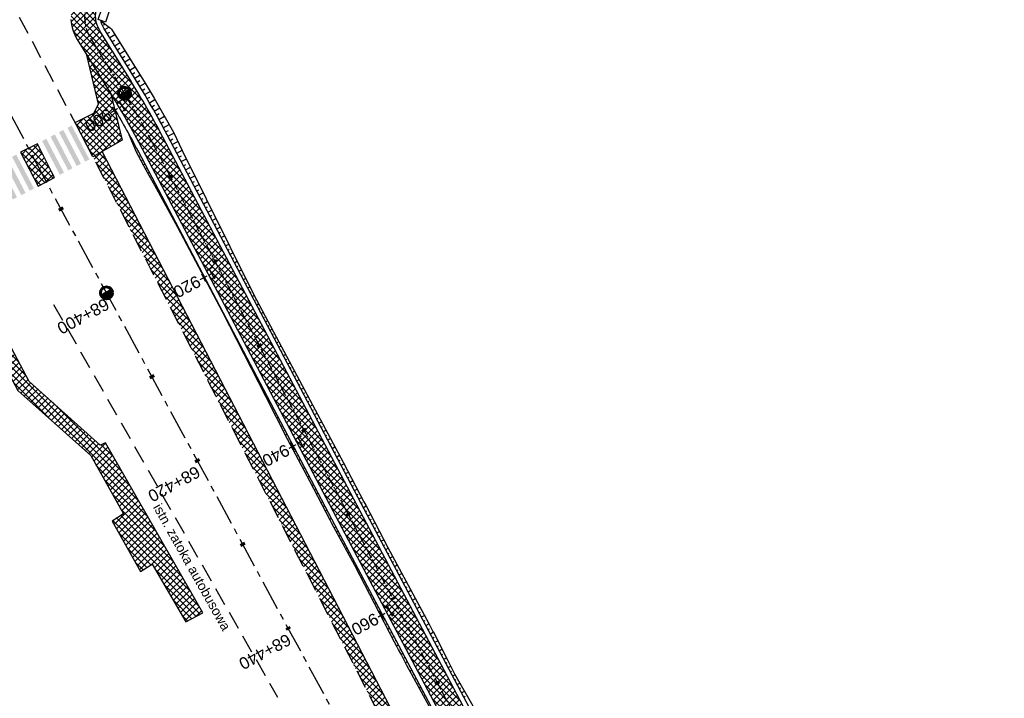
# Model space of a CAD drawing. Header units: metres. Extents: x 7529682 to 7533704, y 5721210 to 5727842.
# Tile 37 of 64: x 7530592 to 7530695, y 5726057 to 5726128. Entities that reach past the tile are written whole.
import ezdxf

# ---------------------------------------------------------------- set-up
doc = ezdxf.new("R2010")
doc.units = ezdxf.units.M
doc.linetypes.add('CENTER', pattern=[50.8, 31.75, -6.35, 6.35, -6.35])
doc.linetypes.add('HIDDEN', pattern=[9.525, 6.35, -3.175])
for name, color, linetype in [('C-DROGI-SYTUACJA-ETYKIETY', 7, 'Continuous'), ('D-hatch-chodniki', 221, 'Continuous'), ('D-hatch-pobocza', 131, 'Continuous'), ('D-pobocza', 7, 'Continuous'), ('D-skarpa', 7, 'Continuous'), ('D-skarpa-kreskowanie', 7, 'Continuous')]:
    doc.layers.add(name, color=color, linetype=linetype)
doc.layers.add('D-hatch-ciag-pieszo-rowerowy', color=7, linetype='Continuous', lineweight=13, true_color=0xff9f80)
for name, color, linetype, lineweight in [('D-krawędzie', 7, 'Continuous', 30), ('D-obrzeża', 7, 'Continuous', 30), ('D-opisy', 7, 'Continuous', 30), ('D-oś', 10, 'CENTER', 30)]:
    doc.layers.add(name, color=color, linetype=linetype, lineweight=lineweight)
doc.layers.add('D-malowanie-istn', color=7, linetype='Continuous', true_color=0x1a6600)
doc.layers.add('poprzeczki', color=7, linetype='Continuous', true_color=0x0000c7)
doc.styles.get("Standard").update_dxf_attribs({"font": 'arial.ttf'})
pattern_1 = [(45, (0, 0), (-0.33675960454, 0.33675960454), []), (135, (0, 0), (-0.33675960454, -0.33675960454), [])]

# ---------------------------------------------------------------- blocks, each defined once
blk = doc.blocks.new('kilometraz')
at = {"linetype": 'ByBlock', "lineweight": -2}
blk.add_hatch(color=0, dxfattribs=at).paths.add_polyline_path([(0, -0.28125, 0.41421356), (0.28125, 0, 0.41421356), (0, 0.28125)])
at = {"color": 0, "linetype": 'ByBlock', "lineweight": -2}
blk.add_line((0, 0.28125), (0, -0.28125), dxfattribs=at)
blk.add_circle((0, 0), 0.28125, dxfattribs=at)
blk = doc.blocks.new('AeccTickLine')
at = {"color": 0, "linetype": 'ByBlock', "lineweight": -2}
blk.add_line((0, 1), (0, -1), dxfattribs=at)

msp = doc.modelspace()

# ---------------------------------------------------------------- hatches: boundary and pattern name
at = {"layer": 'D-hatch-chodniki', "true_color": 0x6e6e6e}
h = msp.add_hatch(dxfattribs=at)
h.set_pattern_fill('ANSI37', color=8, scale=0.15, style=0)
h.set_pattern_definition(pattern_1)
h.paths.add_polyline_path([(7530601.27, 5726114.39), (7530599.74, 5726113.52), (7530597.87, 5726117.1), (7530599.82, 5726118.09), (7530600.32, 5726119.04), (7530599.09, 5726124.19), (7530601.61, 5726120.13), (7530602.79, 5726115.26)])
h = msp.add_hatch(dxfattribs=at)
h.set_pattern_fill('ANSI37', color=8, scale=0.15, style=0)
h.set_pattern_definition(pattern_1)
h.paths.add_polyline_path([(7530595.4, 5726111.95), (7530593.91, 5726114.89), (7530592.15, 5726114), (7530593.98, 5726110.44), (7530595.71, 5726111.35)])
h = msp.add_hatch(dxfattribs=at)
h.set_pattern_fill('ANSI37', color=8, scale=0.15, style=0)
h.set_pattern_definition(pattern_1)
h.paths.add_polyline_path([(7530586.92, 5726111.2), (7530582.36, 5726108.78), (7530581.91, 5726107.56), (7530591.86, 5726089.01), (7530599.5, 5726082.18), (7530602.93, 5726076.07), (7530601.75, 5726075.32), (7530604.72, 5726070.03), (7530605.94, 5726070.81), (7530609.47, 5726064.74), (7530611.24, 5726065.69), (7530601.04, 5726083.53), (7530600.51, 5726083.28), (7530593.06, 5726089.95), (7530585.02, 5726105.05), (7530585.23, 5726105.81), (7530589.97, 5726108.36), (7530588.14, 5726111.85)])
at = {"layer": 'D-hatch-ciag-pieszo-rowerowy'}
h = msp.add_hatch(dxfattribs=at)
h.set_pattern_fill('ANSI37', color=256, scale=0.15, style=0)
h.set_pattern_definition(pattern_1)
h.paths.add_polyline_path([(7530602.62, 5726136.56), (7530601.53, 5726138.66, 0.072986), (7530597.85, 5726133.73), (7530597.55, 5726129.6), (7530600.52, 5726130.3)])
h.paths.add_polyline_path([(7530600.17, 5726129.27), (7530600.52, 5726130.3), (7530597.55, 5726129.6), (7530597.42, 5726127.91, 0.036274), (7530597.51, 5726127.27), (7530600.08, 5726127.68, -0.134461)])
h = msp.add_hatch(dxfattribs=at)
h.set_pattern_fill('ANSI37', color=256, scale=0.15, style=0)
h.set_pattern_definition(pattern_1)
edge = h.paths.add_edge_path()
edge.add_line((7530647.02, 5726033.88), (7530649.25, 5726035))
edge.add_line((7530649.25, 5726035), (7530642.16, 5726049.1))
edge.add_line((7530642.16, 5726049.1), (7530627.43, 5726076.94))
edge.add_line((7530627.43, 5726076.94), (7530607.07, 5726115.58))
edge.add_arc((7530518.59, 5726068.98), 100, 27.7754, 31.7149)
edge.add_line((7530603.66, 5726121.55), (7530600.46, 5726126.73))
edge.add_arc((7530603.01, 5726128.31), 3, 192.0244, 211.7149, ccw=False)
edge.add_line((7530600.08, 5726127.68), (7530597.51, 5726127.27))
edge.add_arc((7530601.92, 5726128.18), 4.5, 191.7521, 211.7149)
edge.add_line((7530598.09, 5726125.82), (7530601.49, 5726120.31))
edge.add_arc((7530516.42, 5726067.74), 100, 27.7754, 31.7149, ccw=False)
edge.add_line((7530604.9, 5726114.34), (7530625.21, 5726075.79))
edge.add_line((7530625.21, 5726075.79), (7530639.93, 5726047.96))
edge.add_line((7530639.93, 5726047.96), (7530647.02, 5726033.88))
at = {"layer": 'D-hatch-pobocza'}
h = msp.add_hatch(dxfattribs=at)
h.set_pattern_fill('ANSI37', color=256, scale=0.15, style=0)
h.set_pattern_definition(pattern_1)
h.paths.add_polyline_path([(7530720.98, 5725884.44), (7530708.37, 5725908.34), (7530695.8, 5725932.28), (7530687.36, 5725949.02), (7530675.51, 5725970.87), (7530663.29, 5725994.02), (7530649.63, 5726020.19), (7530635.9, 5726046.17), (7530600.69, 5726114.06), (7530599.74, 5726113.51), (7530641.56, 5726032.01), (7530660.96, 5725995.07), (7530689.13, 5725941.54), (7530707.34, 5725907.03), (7530725.26, 5725873.09), (7530743.97, 5725837.65), (7530770.53, 5725787.12), (7530787.86, 5725754.27), (7530809.81, 5725712.7), (7530812.03, 5725712.54), (7530798.84, 5725737.15), (7530787.35, 5725758.8), (7530776.05, 5725780.2), (7530760.43, 5725809.79), (7530749.22, 5725830.63), (7530733.52, 5725861.06)])
at = {"layer": 'D-malowanie-istn'}
h = msp.add_hatch(color=256, dxfattribs=at)
h.paths.add_polyline_path([(7530597.51, 5726116.79), (7530597.07, 5726116.56), (7530598.92, 5726113.01), (7530599.36, 5726113.24)])
h.paths.add_polyline_path([(7530596.63, 5726116.33), (7530596.4, 5726116.21, 0.016682), (7530598.12, 5726112.6), (7530598.48, 5726112.78)])
h.paths.add_polyline_path([(7530596.4, 5726116.21), (7530596.18, 5726116.1), (7530598.03, 5726112.55), (7530598.12, 5726112.6, -0.016682)])
h.paths.add_polyline_path([(7530595.74, 5726115.87), (7530595.3, 5726115.63), (7530597.15, 5726112.09), (7530597.59, 5726112.32)])
h.paths.add_polyline_path([(7530594.85, 5726115.4), (7530594.41, 5726115.17), (7530596.26, 5726111.63), (7530596.7, 5726111.86)])
h = msp.add_hatch(color=256, dxfattribs=at)
h.paths.add_polyline_path([(7530591.7, 5726113.74), (7530591.26, 5726113.51), (7530593.11, 5726109.96), (7530593.55, 5726110.2)])
h.paths.add_polyline_path([(7530590.82, 5726113.28), (7530590.59, 5726113.16, 0.016682), (7530592.31, 5726109.55), (7530592.67, 5726109.73)])
h.paths.add_polyline_path([(7530590.59, 5726113.16), (7530590.37, 5726113.05), (7530592.22, 5726109.5), (7530592.31, 5726109.55, -0.016682)])
h.paths.add_polyline_path([(7530589.93, 5726112.82), (7530589.49, 5726112.59), (7530591.34, 5726109.04), (7530591.78, 5726109.27)])
h.paths.add_polyline_path([(7530589.04, 5726112.36), (7530588.6, 5726112.12), (7530590.45, 5726108.58), (7530590.89, 5726108.81)])

# ---------------------------------------------------------------- linework, layer by layer
at = {"layer": 'D-krawędzie', "linetype": 'HIDDEN', "ltscale": 0.3, "flags": 128}
for points in [[(7530572.01, 5726166.06), (7530599.74, 5726113.52), (7530641.56, 5726032.01), (7530660.96, 5725995.07), (7530689.13, 5725941.54), (7530707.34, 5725907.03), (7530725.26, 5725873.09), (7530743.97, 5725837.65), (7530770.53, 5725787.12), (7530787.86, 5725754.27), (7530809.9, 5725712.54), (7530824.74, 5725684.39), (7530840.86, 5725653.69), (7530860.68, 5725616.15), (7530865.28, 5725607.39), (7530878.05, 5725583.08), (7530918.17, 5725507.18), (7530950.16, 5725446.31), (7530993.42, 5725364.26), (7531022.77, 5725308.72), (7531053.81, 5725249.87), (7531081.17, 5725197.87), (7531103.9, 5725154.54), (7531128.12, 5725108.45), (7531149.3, 5725068.25), (7531167.38, 5725033.77), (7531197.16, 5724976.99), (7531228.15, 5724918.03), (7531253.15, 5724870.49), (7531286.8, 5724806.65), (7531306.74, 5724768.66), (7531335.09, 5724714.65), (7531357.32, 5724672.44), (7531373.64, 5724641.45), (7531392.16, 5724606), (7531418.48, 5724555.85), (7531439.73, 5724515.58), (7531476.36, 5724446.19), (7531491.8, 5724416.76), (7531531.9, 5724339.93), (7531557.23, 5724291.66), (7531569.85, 5724267.58), (7531591.38, 5724226.55), (7531610, 5724191.1), (7531616.88, 5724178), (7531629.98, 5724153.03), (7531641.01, 5724132.02), (7531664.91, 5724087.62), (7531677.64, 5724064.79), (7531683.11, 5724054.99), (7531686.75, 5724048.18), (7531695.45, 5724031.7), (7531703.75, 5724015.92), (7531709.21, 5724005.51), (7531719.39, 5723986.15), (7531726.3, 5723973), (7531732.74, 5723960.74), (7531735.13, 5723956.19)], [(7530595.61, 5726098.03), (7530619.07, 5726056.86)]]:
    msp.add_lwpolyline(points, dxfattribs=at)
at = {"layer": 'D-krawędzie'}
msp.add_lwpolyline([(7530600.29, 5726127.93), (7530602.59, 5726134.66), (7530603.33, 5726134.38), (7530601.05, 5726127.65), (7530600.29, 5726127.93), (7530600.29, 5726127.93)], dxfattribs=at)
at = {"layer": 'D-krawędzie', "color": 7, "linetype": 'ByBlock'}
for points in [[(7530601.27, 5726114.39), (7530599.74, 5726113.52), (7530597.87, 5726117.1), (7530599.82, 5726118.09), (7530600.32, 5726119.04), (7530599.09, 5726124.19), (7530601.61, 5726120.13), (7530602.79, 5726115.26), (7530601.27, 5726114.39)], [(7530595.4, 5726111.95), (7530593.91, 5726114.89), (7530592.15, 5726114), (7530593.98, 5726110.44), (7530595.71, 5726111.35), (7530595.4, 5726111.95)], [(7530586.92, 5726111.2), (7530582.36, 5726108.78), (7530581.91, 5726107.56), (7530591.86, 5726089.01), (7530599.5, 5726082.18), (7530602.93, 5726076.07), (7530601.75, 5726075.32), (7530604.72, 5726070.03), (7530605.94, 5726070.81), (7530609.47, 5726064.74), (7530611.24, 5726065.69), (7530601.04, 5726083.53), (7530600.51, 5726083.28), (7530593.06, 5726089.95), (7530585.02, 5726105.05), (7530585.23, 5726105.81), (7530589.97, 5726108.36), (7530588.14, 5726111.85), (7530586.92, 5726111.2)]]:
    msp.add_lwpolyline(points, dxfattribs=at)
at = {"layer": 'D-obrzeża'}
for points in [[(7530816.72, 5725716.02), (7530808.34, 5725732.53, 0.004099), (7530806.08, 5725736.9), (7530794.94, 5725758), (7530777.71, 5725790.9), (7530751.05, 5725841.38), (7530732.33, 5725876.83), (7530714.41, 5725910.76), (7530696.21, 5725945.27), (7530668.05, 5725998.78), (7530664.91, 5726005.01, 0.00515), (7530662.07, 5726010.5), (7530653.61, 5726026.49, -0.00515), (7530650.77, 5726031.98), (7530642.16, 5726049.1), (7530627.43, 5726076.94), (7530607.07, 5726115.58, 0.017191), (7530603.66, 5726121.55), (7530600.46, 5726126.73, -0.223174), (7530600.17, 5726129.27), (7530602.62, 5726136.56), (7530601.53, 5726138.66)], [(7530597.42, 5726127.91, 0.123992), (7530598.09, 5726125.82), (7530601.49, 5726120.31, -0.017191), (7530604.9, 5726114.34), (7530625.21, 5726075.79), (7530639.93, 5726047.96), (7530648.54, 5726030.86, 0.00515), (7530651.37, 5726025.37), (7530659.84, 5726009.38, -0.00515), (7530662.68, 5726003.89), (7530665.83, 5725997.63), (7530693.99, 5725944.1), (7530712.2, 5725909.6), (7530730.12, 5725875.66), (7530748.84, 5725840.22), (7530775.5, 5725789.74), (7530792.73, 5725756.83), (7530803.87, 5725735.73, -0.004099), (7530806.13, 5725731.36), (7530819.01, 5725705.98)]]:
    msp.add_lwpolyline(points, format="xyb", dxfattribs=at)
at = {"layer": 'D-oś', "ltscale": 0.1}
msp.add_lwpolyline([(7530915.08, 5725505.55), (7530874.95, 5725581.45), (7530862.19, 5725605.76), (7530857.58, 5725614.52), (7530837.76, 5725652.06), (7530821.64, 5725682.76), (7530806.8, 5725710.91), (7530784.77, 5725752.63), (7530767.43, 5725785.49), (7530740.87, 5725836.02), (7530722.16, 5725871.46), (7530704.24, 5725905.4), (7530686.03, 5725939.91), (7530657.86, 5725993.44), (7530638.45, 5726030.39), (7530594.85, 5726110.89), (7530594.85, 5726110.89), (7530594.85, 5726110.89), (7530540.21, 5726214.45)], dxfattribs=at)
at = {"layer": 'D-oś', "ltscale": 0.03}
msp.add_lwpolyline([(7530599.1, 5726130, 0.223174), (7530599.58, 5726125.77), (7530602.58, 5726120.93, -0.017191), (7530605.99, 5726114.96), (7530626.32, 5726076.36), (7530641.04, 5726048.53), (7530649.66, 5726031.42, 0.00515), (7530652.49, 5726025.93), (7530660.96, 5726009.94, -0.00515), (7530663.79, 5726004.45), (7530663.79, 5726004.45), (7530666.94, 5725998.21), (7530695.1, 5725944.69), (7530713.31, 5725910.18), (7530731.23, 5725876.24), (7530749.94, 5725840.8)], format="xyb", dxfattribs=at)
at = {"layer": 'D-pobocza'}
for points in [[(7530817.07, 5725716.43), (7530808.79, 5725732.76, 0.004099), (7530806.53, 5725737.13), (7530795.38, 5725758.23), (7530778.16, 5725791.14), (7530751.49, 5725841.62), (7530732.77, 5725877.06), (7530714.85, 5725911), (7530696.65, 5725945.5), (7530668.49, 5725999.02), (7530665.36, 5726005.24, 0.00515), (7530662.52, 5726010.73), (7530654.05, 5726026.72, -0.00515), (7530651.22, 5726032.21), (7530642.6, 5726049.33), (7530627.87, 5726077.17), (7530607.52, 5726115.82, 0.017191), (7530604.09, 5726121.81), (7530600.89, 5726126.99, -0.095206), (7530600.55, 5726127.88)], [(7530602.01, 5726118.49, -0.012618), (7530604.46, 5726114.11), (7530624.76, 5726075.56), (7530639.48, 5726047.74), (7530648.09, 5726030.63, 0.00515), (7530650.93, 5726025.14), (7530659.4, 5726009.16, -0.00515), (7530662.23, 5726003.66), (7530665.39, 5725997.4), (7530693.55, 5725943.87), (7530711.76, 5725909.36), (7530729.68, 5725875.43), (7530748.39, 5725839.98), (7530775.06, 5725789.51), (7530792.29, 5725756.6), (7530803.43, 5725735.5, -0.004099), (7530805.69, 5725731.13), (7530814.62, 5725713.53)]]:
    msp.add_lwpolyline(points, format="xyb", dxfattribs=at)
msp.add_lwpolyline([(7530798.84, 5725737.15), (7530787.35, 5725758.8), (7530776.05, 5725780.2), (7530760.43, 5725809.79), (7530749.22, 5725830.63), (7530733.52, 5725861.06), (7530720.98, 5725884.44), (7530708.37, 5725908.34), (7530695.8, 5725932.28), (7530687.36, 5725949.02), (7530675.51, 5725970.87), (7530663.29, 5725994.02), (7530649.63, 5726020.19), (7530635.9, 5726046.17), (7530600.69, 5726114.06), (7530599.74, 5726113.51)], dxfattribs=at)
at = {"layer": 'D-skarpa', "linetype": 'Continuous'}
msp.add_lwpolyline([(7530600.59, 5726127.82), (7530600.57, 5726127.76), (7530601.59, 5726127.02), (7530601.67, 5726126.91), (7530604.62, 5726122.19), (7530605.1, 5726121.42), (7530606.15, 5726119.66), (7530607.18, 5726117.89), (7530608.17, 5726116.11), (7530609.1, 5726114.16), (7530616.59, 5726099.05), (7530618.95, 5726094.64), (7530626.01, 5726081.41), (7530628.15, 5726077.33), (7530628.33, 5726076.99), (7530630.65, 5726072.56), (7530633.02, 5726068.15), (7530634.94, 5726064.58), (7530635.38, 5726063.75), (7530635.39, 5726063.74), (7530636.91, 5726060.76), (7530637.64, 5726059.29), (7530640.13, 5726054.95)], dxfattribs=at)
msp.add_lwpolyline([(7530603.49, 5726115.85), (7530603.49, 5726115.85), (7530603.49, 5726115.85), (7530603.49, 5726115.85), (7530603.49, 5726115.85), (7530603.49, 5726115.85), (7530603.49, 5726115.85), (7530603.49, 5726115.85), (7530604.25, 5726114.05), (7530605.29, 5726112.16), (7530606.19, 5726110.53), (7530608.59, 5726106.14), (7530613.28, 5726097.31), (7530615.57, 5726092.86), (7530617.83, 5726088.41), (7530620.1, 5726083.95), (7530622.45, 5726079.54), (7530624.56, 5726075.44), (7530624.74, 5726075.09), (7530627.15, 5726070.7), (7530631.32, 5726062.67, 0.005787), (7530633.35, 5726058.87), (7530638.95, 5726048.67)], format="xyb", dxfattribs=at)
at = {"layer": 'D-skarpa-kreskowanie', "linetype": 'Continuous'}
for p, q in [((7530600.79, 5726127.34, 107.72), (7530600.96, 5726127.4, 107.59)), ((7530600.99, 5726126.88, 107.72), (7530601.47, 5726127.14, 107.35)), ((7530601.23, 5726126.44, 107.72), (7530601.49, 5726126.6, 107.51)), ((7530601.49, 5726126.01, 107.72), (7530602.02, 5726126.34, 107.3)), ((7530601.75, 5726125.59, 107.72), (7530602.02, 5726125.75, 107.51)), ((7530602.02, 5726125.16, 107.72), (7530602.55, 5726125.5, 107.3)), ((7530602.28, 5726124.74, 107.73), (7530602.55, 5726124.91, 107.51)), ((7530602.54, 5726124.31, 107.73), (7530603.08, 5726124.65, 107.3)), ((7530602.81, 5726123.89, 107.73), (7530603.08, 5726124.06, 107.52)), ((7530603.07, 5726123.46, 107.73), (7530603.61, 5726123.8, 107.3)), ((7530603.33, 5726123.04, 107.73), (7530603.61, 5726123.21, 107.52)), ((7530603.59, 5726122.61, 107.73), (7530604.15, 5726122.95, 107.3)), ((7530603.86, 5726122.19, 107.74), (7530604.13, 5726122.36, 107.52)), ((7530604.12, 5726121.76, 107.74), (7530604.68, 5726122.1, 107.3)), ((7530604.38, 5726121.33, 107.74), (7530604.66, 5726121.51, 107.52)), ((7530604.64, 5726120.91, 107.74), (7530605.2, 5726121.25, 107.3)), ((7530604.89, 5726120.48, 107.74), (7530605.18, 5726120.65, 107.52)), ((7530605.15, 5726120.05, 107.74), (7530605.72, 5726120.38, 107.3)), ((7530605.4, 5726119.62, 107.74), (7530605.69, 5726119.78, 107.52)), ((7530605.66, 5726119.18, 107.75), (7530606.23, 5726119.52, 107.3)), ((7530605.9, 5726118.75, 107.75), (7530606.19, 5726118.92, 107.52)), ((7530606.15, 5726118.31, 107.75), (7530606.74, 5726118.65, 107.3)), ((7530606.39, 5726117.88, 107.75), (7530606.69, 5726118.05, 107.52)), ((7530606.64, 5726117.44, 107.75), (7530607.24, 5726117.78, 107.29)), ((7530606.87, 5726117, 107.75), (7530607.18, 5726117.17, 107.52)), ((7530607.11, 5726116.56, 107.76), (7530607.73, 5726116.89, 107.29)), ((7530603.77, 5726115.39, 107.62), (7530603.7, 5726115.35, 107.57)), ((7530607.35, 5726116.12, 107.76), (7530607.66, 5726116.29, 107.52)), ((7530607.59, 5726115.68, 107.76), (7530608.21, 5726116.01, 107.29)), ((7530607.82, 5726115.24, 107.76), (7530608.12, 5726115.4, 107.53)), ((7530604, 5726114.95, 107.63), (7530603.95, 5726114.92, 107.58)), ((7530604.24, 5726114.51, 107.63), (7530604.09, 5726114.43, 107.51)), ((7530608.05, 5726114.8, 107.76), (7530608.65, 5726115.11, 107.31)), ((7530608.28, 5726114.35, 107.76), (7530608.57, 5726114.51, 107.55)), ((7530604.48, 5726114.07, 107.63), (7530604.39, 5726114.02, 107.56)), ((7530604.71, 5726113.63, 107.63), (7530604.54, 5726113.54, 107.5)), ((7530608.52, 5726113.91, 107.77), (7530609.08, 5726114.21, 107.34)), ((7530608.75, 5726113.47, 107.77), (7530609.03, 5726113.61, 107.56)), ((7530608.98, 5726113.03, 107.77), (7530609.53, 5726113.31, 107.36)), ((7530604.94, 5726113.19, 107.63), (7530604.86, 5726113.14, 107.57)), ((7530605.18, 5726112.74, 107.63), (7530605.02, 5726112.66, 107.51)), ((7530605.41, 5726112.3, 107.64), (7530605.33, 5726112.26, 107.58)), ((7530609.22, 5726112.58, 107.77), (7530609.48, 5726112.72, 107.57)), ((7530609.45, 5726112.14, 107.77), (7530609.97, 5726112.42, 107.38)), ((7530605.64, 5726111.86, 107.64), (7530605.5, 5726111.78, 107.53)), ((7530605.88, 5726111.42, 107.64), (7530605.81, 5726111.38, 107.59)), ((7530609.68, 5726111.7, 107.77), (7530609.94, 5726111.83, 107.58)), ((7530609.92, 5726111.26, 107.77), (7530610.41, 5726111.52, 107.4)), ((7530606.11, 5726110.97, 107.64), (7530605.98, 5726110.91, 107.55)), ((7530606.34, 5726110.53, 107.64), (7530606.28, 5726110.5, 107.6)), ((7530610.15, 5726110.81, 107.78), (7530610.39, 5726110.94, 107.59)), ((7530610.38, 5726110.37, 107.78), (7530610.86, 5726110.62, 107.42)), ((7530606.58, 5726110.09, 107.64), (7530606.47, 5726110.03, 107.56)), ((7530606.81, 5726109.65, 107.64), (7530606.76, 5726109.62, 107.61)), ((7530607.04, 5726109.2, 107.65), (7530606.95, 5726109.15, 107.57)), ((7530610.61, 5726109.93, 107.78), (7530610.85, 5726110.05, 107.6)), ((7530610.85, 5726109.49, 107.78), (7530611.3, 5726109.73, 107.44)), ((7530607.27, 5726108.76, 107.65), (7530607.23, 5726108.74, 107.61)), ((7530607.51, 5726108.32, 107.65), (7530607.43, 5726108.28, 107.59)), ((7530611.08, 5726109.05, 107.78), (7530611.3, 5726109.16, 107.62)), ((7530611.31, 5726108.6, 107.78), (7530611.75, 5726108.83, 107.46)), ((7530611.55, 5726108.16, 107.79), (7530611.76, 5726108.27, 107.63)), ((7530607.74, 5726107.88, 107.65), (7530607.7, 5726107.86, 107.62)), ((7530607.97, 5726107.43, 107.65), (7530607.91, 5726107.4, 107.6)), ((7530611.78, 5726107.72, 107.79), (7530612.19, 5726107.93, 107.48)), ((7530612.01, 5726107.28, 107.79), (7530612.21, 5726107.38, 107.64)), ((7530608.21, 5726106.99, 107.65), (7530608.18, 5726106.98, 107.63)), ((7530608.44, 5726106.55, 107.66), (7530608.39, 5726106.52, 107.62)), ((7530608.67, 5726106.11, 107.66), (7530608.65, 5726106.09, 107.64)), ((7530612.25, 5726106.83, 107.79), (7530612.63, 5726107.04, 107.5)), ((7530612.48, 5726106.39, 107.79), (7530612.67, 5726106.49, 107.65)), ((7530612.71, 5726105.95, 107.79), (7530613.08, 5726106.14, 107.52)), ((7530608.91, 5726105.66, 107.66), (7530608.86, 5726105.64, 107.62)), ((7530609.14, 5726105.22, 107.66), (7530609.12, 5726105.21, 107.64)), ((7530612.94, 5726105.51, 107.8), (7530613.12, 5726105.6, 107.66)), ((7530613.18, 5726105.06, 107.8), (7530613.52, 5726105.24, 107.54)), ((7530609.37, 5726104.78, 107.66), (7530609.33, 5726104.76, 107.63)), ((7530609.6, 5726104.34, 107.66), (7530609.58, 5726104.33, 107.65)), ((7530613.41, 5726104.62, 107.8), (7530613.58, 5726104.71, 107.67)), ((7530613.64, 5726104.18, 107.8), (7530613.97, 5726104.35, 107.56)), ((7530609.84, 5726103.9, 107.67), (7530609.8, 5726103.87, 107.63)), ((7530610.07, 5726103.45, 107.67), (7530610.05, 5726103.44, 107.65)), ((7530610.3, 5726103.01, 107.67), (7530610.26, 5726102.99, 107.64)), ((7530613.88, 5726103.74, 107.8), (7530614.03, 5726103.82, 107.68)), ((7530614.11, 5726103.29, 107.8), (7530614.41, 5726103.45, 107.58)), ((7530610.54, 5726102.57, 107.67), (7530610.52, 5726102.56, 107.66)), ((7530610.77, 5726102.13, 107.67), (7530610.73, 5726102.11, 107.64)), ((7530614.34, 5726102.85, 107.81), (7530614.49, 5726102.93, 107.7)), ((7530614.58, 5726102.41, 107.81), (7530614.85, 5726102.56, 107.6)), ((7530614.81, 5726101.97, 107.81), (7530614.94, 5726102.04, 107.71)), ((7530611, 5726101.68, 107.67), (7530610.99, 5726101.67, 107.66)), ((7530611.24, 5726101.24, 107.68), (7530611.2, 5726101.22, 107.65)), ((7530615.04, 5726101.52, 107.81), (7530615.3, 5726101.66, 107.62)), ((7530615.27, 5726101.08, 107.81), (7530615.4, 5726101.15, 107.72)), ((7530611.47, 5726100.8, 107.68), (7530611.45, 5726100.79, 107.66)), ((7530611.7, 5726100.36, 107.68), (7530611.67, 5726100.34, 107.66)), ((7530611.93, 5726099.91, 107.68), (7530611.92, 5726099.91, 107.67)), ((7530615.51, 5726100.64, 107.81), (7530615.74, 5726100.76, 107.64)), ((7530615.74, 5726100.2, 107.81), (7530615.85, 5726100.26, 107.73)), ((7530612.17, 5726099.47, 107.68), (7530612.14, 5726099.46, 107.66)), ((7530612.4, 5726099.03, 107.68), (7530612.39, 5726099.02, 107.67)), ((7530615.97, 5726099.76, 107.82), (7530616.19, 5726099.87, 107.66)), ((7530616.21, 5726099.31, 107.82), (7530616.31, 5726099.37, 107.74)), ((7530616.44, 5726098.87, 107.82), (7530616.63, 5726098.97, 107.67)), ((7530612.63, 5726098.59, 107.68), (7530612.61, 5726098.57, 107.67)), ((7530612.87, 5726098.14, 107.69), (7530612.85, 5726098.14, 107.68)), ((7530616.67, 5726098.43, 107.82), (7530616.77, 5726098.48, 107.75)), ((7530616.91, 5726097.99, 107.82), (7530617.1, 5726098.09, 107.67)), ((7530613.1, 5726097.7, 107.69), (7530613.08, 5726097.69, 107.67)), ((7530613.33, 5726097.26, 107.69), (7530613.32, 5726097.25, 107.68)), ((7530613.57, 5726096.82, 107.69), (7530613.54, 5726096.8, 107.67)), ((7530617.14, 5726097.54, 107.82), (7530617.24, 5726097.6, 107.75)), ((7530617.37, 5726097.1, 107.83), (7530617.58, 5726097.21, 107.67)), ((7530613.8, 5726096.37, 107.69), (7530613.78, 5726096.37, 107.68)), ((7530614.03, 5726095.93, 107.69), (7530614, 5726095.91, 107.67)), ((7530617.6, 5726096.66, 107.83), (7530617.71, 5726096.71, 107.75)), ((7530617.84, 5726096.22, 107.83), (7530618.05, 5726096.33, 107.67)), ((7530618.07, 5726095.77, 107.83), (7530618.18, 5726095.83, 107.75)), ((7530614.26, 5726095.49, 107.7), (7530614.25, 5726095.48, 107.68)), ((7530614.5, 5726095.05, 107.7), (7530614.45, 5726095.02, 107.66)), ((7530618.3, 5726095.33, 107.83), (7530618.52, 5726095.44, 107.67)), ((7530618.54, 5726094.89, 107.83), (7530618.65, 5726094.95, 107.75)), ((7530614.73, 5726094.61, 107.7), (7530614.71, 5726094.59, 107.68)), ((7530614.96, 5726094.16, 107.7), (7530614.91, 5726094.14, 107.66)), ((7530615.2, 5726093.72, 107.7), (7530615.17, 5726093.71, 107.68)), ((7530618.77, 5726094.45, 107.84), (7530618.99, 5726094.56, 107.67)), ((7530619, 5726094, 107.84), (7530619.11, 5726094.06, 107.75)), ((7530615.43, 5726093.28, 107.7), (7530615.37, 5726093.25, 107.66)), ((7530615.66, 5726092.84, 107.71), (7530615.63, 5726092.82, 107.68)), ((7530619.24, 5726093.56, 107.84), (7530619.46, 5726093.68, 107.67)), ((7530619.47, 5726093.12, 107.84), (7530619.58, 5726093.18, 107.75)), ((7530619.7, 5726092.68, 107.84), (7530619.93, 5726092.8, 107.67)), ((7530615.9, 5726092.39, 107.71), (7530615.82, 5726092.36, 107.65)), ((7530616.13, 5726091.95, 107.71), (7530616.09, 5726091.93, 107.68)), ((7530619.94, 5726092.23, 107.84), (7530620.05, 5726092.3, 107.76)), ((7530620.17, 5726091.79, 107.84), (7530620.4, 5726091.92, 107.67)), ((7530616.36, 5726091.51, 107.71), (7530616.28, 5726091.46, 107.65)), ((7530616.59, 5726091.07, 107.71), (7530616.55, 5726091.04, 107.68)), ((7530616.83, 5726090.62, 107.71), (7530616.73, 5726090.57, 107.64)), ((7530620.4, 5726091.35, 107.85), (7530620.52, 5726091.41, 107.76)), ((7530620.63, 5726090.91, 107.85), (7530620.87, 5726091.03, 107.67)), ((7530617.06, 5726090.18, 107.71), (7530617.01, 5726090.15, 107.68)), ((7530617.29, 5726089.74, 107.72), (7530617.19, 5726089.68, 107.63)), ((7530620.87, 5726090.46, 107.85), (7530620.99, 5726090.53, 107.76)), ((7530621.1, 5726090.02, 107.85), (7530621.34, 5726090.15, 107.67)), ((7530621.33, 5726089.58, 107.85), (7530621.46, 5726089.65, 107.76)), ((7530617.53, 5726089.3, 107.72), (7530617.47, 5726089.27, 107.67)), ((7530617.76, 5726088.85, 107.72), (7530617.64, 5726088.79, 107.63)), ((7530621.57, 5726089.14, 107.85), (7530621.81, 5726089.27, 107.67)), ((7530621.8, 5726088.7, 107.86), (7530621.92, 5726088.76, 107.76)), ((7530617.99, 5726088.41, 107.72), (7530617.93, 5726088.38, 107.67)), ((7530618.23, 5726087.97, 107.72), (7530618.09, 5726087.9, 107.62)), ((7530618.46, 5726087.53, 107.72), (7530618.39, 5726087.49, 107.67)), ((7530622.03, 5726088.25, 107.86), (7530622.29, 5726088.39, 107.67)), ((7530622.27, 5726087.81, 107.86), (7530622.39, 5726087.88, 107.76)), ((7530622.5, 5726087.37, 107.86), (7530622.76, 5726087.5, 107.67)), ((7530618.69, 5726087.08, 107.73), (7530618.55, 5726087.01, 107.62)), ((7530618.92, 5726086.64, 107.73), (7530618.85, 5726086.6, 107.67)), ((7530622.73, 5726086.93, 107.86), (7530622.86, 5726086.99, 107.76)), ((7530622.96, 5726086.48, 107.86), (7530623.23, 5726086.62, 107.67)), ((7530619.16, 5726086.2, 107.73), (7530619, 5726086.12, 107.61)), ((7530619.39, 5726085.76, 107.73), (7530619.31, 5726085.71, 107.67)), ((7530623.2, 5726086.04, 107.87), (7530623.33, 5726086.11, 107.77)), ((7530623.43, 5726085.6, 107.87), (7530623.7, 5726085.74, 107.67)), ((7530619.62, 5726085.31, 107.73), (7530619.45, 5726085.23, 107.6)), ((7530619.86, 5726084.87, 107.73), (7530619.77, 5726084.83, 107.67)), ((7530620.09, 5726084.43, 107.74), (7530619.91, 5726084.33, 107.6)), ((7530623.66, 5726085.16, 107.87), (7530623.8, 5726085.23, 107.77)), ((7530623.9, 5726084.71, 107.87), (7530624.17, 5726084.86, 107.67)), ((7530620.32, 5726083.99, 107.74), (7530620.23, 5726083.94, 107.67)), ((7530620.56, 5726083.55, 107.74), (7530620.37, 5726083.45, 107.6)), ((7530624.13, 5726084.27, 107.87), (7530624.27, 5726084.34, 107.77)), ((7530624.36, 5726083.83, 107.87), (7530624.64, 5726083.97, 107.66)), ((7530624.6, 5726083.39, 107.88), (7530624.73, 5726083.46, 107.77)), ((7530620.79, 5726083.1, 107.74), (7530620.7, 5726083.05, 107.67)), ((7530621.02, 5726082.66, 107.74), (7530620.84, 5726082.57, 107.61)), ((7530624.83, 5726082.94, 107.88), (7530625.11, 5726083.09, 107.66)), ((7530625.06, 5726082.5, 107.88), (7530625.2, 5726082.58, 107.77)), ((7530621.25, 5726082.22, 107.74), (7530621.17, 5726082.17, 107.68)), ((7530621.49, 5726081.78, 107.75), (7530621.31, 5726081.68, 107.61)), ((7530621.72, 5726081.33, 107.75), (7530621.63, 5726081.29, 107.68)), ((7530625.29, 5726082.06, 107.88), (7530625.58, 5726082.21, 107.66)), ((7530625.53, 5726081.62, 107.88), (7530625.67, 5726081.69, 107.77)), ((7530625.76, 5726081.17, 107.88), (7530626.05, 5726081.33, 107.66)), ((7530621.95, 5726080.89, 107.75), (7530621.78, 5726080.8, 107.62)), ((7530622.19, 5726080.45, 107.75), (7530622.1, 5726080.4, 107.69)), ((7530625.99, 5726080.73, 107.88), (7530626.14, 5726080.81, 107.78)), ((7530626.23, 5726080.29, 107.89), (7530626.52, 5726080.44, 107.67)), ((7530622.42, 5726080.01, 107.75), (7530622.25, 5726079.92, 107.62)), ((7530622.65, 5726079.56, 107.75), (7530622.57, 5726079.52, 107.69)), ((7530626.46, 5726079.85, 107.89), (7530626.6, 5726079.92, 107.78)), ((7530626.69, 5726079.41, 107.89), (7530626.98, 5726079.56, 107.67)), ((7530622.89, 5726079.12, 107.75), (7530622.71, 5726079.03, 107.63)), ((7530623.12, 5726078.68, 107.76), (7530623.03, 5726078.63, 107.69)), ((7530623.35, 5726078.24, 107.76), (7530623.17, 5726078.14, 107.62)), ((7530626.93, 5726078.96, 107.89), (7530627.07, 5726079.04, 107.78)), ((7530627.16, 5726078.52, 107.89), (7530627.45, 5726078.67, 107.68)), ((7530623.58, 5726077.79, 107.76), (7530623.49, 5726077.75, 107.69)), ((7530623.82, 5726077.35, 107.76), (7530623.63, 5726077.25, 107.62)), ((7530627.39, 5726078.08, 107.89), (7530627.54, 5726078.15, 107.79)), ((7530627.62, 5726077.64, 107.9), (7530627.91, 5726077.79, 107.68)), ((7530627.86, 5726077.19, 107.9), (7530628, 5726077.27, 107.79)), ((7530624.05, 5726076.91, 107.76), (7530623.95, 5726076.86, 107.69)), ((7530624.28, 5726076.47, 107.76), (7530624.09, 5726076.36, 107.62)), ((7530628.09, 5726076.75, 107.9), (7530628.37, 5726076.9, 107.69)), ((7530628.32, 5726076.31, 107.9), (7530628.46, 5726076.38, 107.79)), ((7530624.52, 5726076.02, 107.77), (7530624.42, 5726075.97, 107.69)), ((7530624.75, 5726075.58, 107.77), (7530624.54, 5726075.47, 107.61)), ((7530624.98, 5726075.14, 107.77), (7530624.88, 5726075.08, 107.69)), ((7530628.56, 5726075.87, 107.9), (7530628.84, 5726076.01, 107.69)), ((7530628.79, 5726075.43, 107.9), (7530628.93, 5726075.5, 107.8)), ((7530629.03, 5726074.98, 107.91), (7530629.3, 5726075.13, 107.7)), ((7530625.22, 5726074.7, 107.77), (7530625.01, 5726074.59, 107.62)), ((7530625.45, 5726074.26, 107.77), (7530625.35, 5726074.2, 107.7)), ((7530629.26, 5726074.54, 107.91), (7530629.4, 5726074.61, 107.8)), ((7530629.49, 5726074.1, 107.91), (7530629.77, 5726074.24, 107.7)), ((7530625.69, 5726073.81, 107.77), (7530625.5, 5726073.71, 107.63)), ((7530625.92, 5726073.37, 107.78), (7530625.83, 5726073.32, 107.71)), ((7530629.73, 5726073.66, 107.91), (7530629.86, 5726073.73, 107.81)), ((7530629.96, 5726073.22, 107.91), (7530630.23, 5726073.36, 107.71)), ((7530626.15, 5726072.93, 107.78), (7530625.98, 5726072.84, 107.64)), ((7530626.39, 5726072.49, 107.78), (7530626.3, 5726072.44, 107.71)), ((7530626.62, 5726072.05, 107.78), (7530626.46, 5726071.96, 107.66)), ((7530630.2, 5726072.77, 107.91), (7530630.33, 5726072.84, 107.81)), ((7530630.43, 5726072.33, 107.91), (7530630.7, 5726072.47, 107.71)), ((7530626.85, 5726071.6, 107.78), (7530626.78, 5726071.56, 107.72)), ((7530627.09, 5726071.16, 107.78), (7530626.94, 5726071.08, 107.67)), ((7530630.66, 5726071.89, 107.92), (7530630.8, 5726071.96, 107.81)), ((7530630.9, 5726071.45, 107.92), (7530631.17, 5726071.59, 107.71)), ((7530631.13, 5726071.01, 107.92), (7530631.27, 5726071.08, 107.82)), ((7530627.32, 5726070.72, 107.78), (7530627.25, 5726070.68, 107.73)), ((7530627.56, 5726070.28, 107.79), (7530627.41, 5726070.2, 107.68)), ((7530631.36, 5726070.56, 107.92), (7530631.64, 5726070.71, 107.71)), ((7530631.6, 5726070.12, 107.92), (7530631.74, 5726070.2, 107.82)), ((7530627.79, 5726069.84, 107.79), (7530627.72, 5726069.8, 107.73)), ((7530628.02, 5726069.39, 107.79), (7530627.87, 5726069.31, 107.67)), ((7530628.26, 5726068.95, 107.79), (7530628.18, 5726068.91, 107.73)), ((7530631.83, 5726069.68, 107.92), (7530632.12, 5726069.83, 107.71)), ((7530632.07, 5726069.24, 107.93), (7530632.21, 5726069.31, 107.82)), ((7530632.3, 5726068.8, 107.93), (7530632.59, 5726068.95, 107.71)), ((7530628.49, 5726068.51, 107.79), (7530628.33, 5726068.43, 107.67)), ((7530628.72, 5726068.07, 107.79), (7530628.64, 5726068.03, 107.73)), ((7530632.53, 5726068.35, 107.93), (7530632.68, 5726068.43, 107.82)), ((7530632.77, 5726067.91, 107.93), (7530633.07, 5726068.07, 107.71)), ((7530628.96, 5726067.63, 107.8), (7530628.79, 5726067.54, 107.67)), ((7530629.19, 5726067.19, 107.8), (7530629.11, 5726067.14, 107.73)), ((7530633, 5726067.47, 107.93), (7530633.15, 5726067.55, 107.82)), ((7530633.24, 5726067.03, 107.93), (7530633.54, 5726067.19, 107.71)), ((7530629.43, 5726066.74, 107.8), (7530629.25, 5726066.65, 107.67)), ((7530629.66, 5726066.3, 107.8), (7530629.57, 5726066.25, 107.73)), ((7530629.89, 5726065.86, 107.8), (7530629.71, 5726065.76, 107.67)), ((7530633.47, 5726066.59, 107.94), (7530633.62, 5726066.67, 107.82)), ((7530633.7, 5726066.14, 107.94), (7530634.01, 5726066.31, 107.7)), ((7530630.13, 5726065.42, 107.8), (7530630.04, 5726065.37, 107.74)), ((7530630.36, 5726064.98, 107.81), (7530630.18, 5726064.88, 107.67)), ((7530633.94, 5726065.7, 107.94), (7530634.09, 5726065.78, 107.82)), ((7530634.17, 5726065.26, 107.94), (7530634.48, 5726065.43, 107.7)), ((7530634.4, 5726064.82, 107.94), (7530634.56, 5726064.9, 107.82)), ((7530630.6, 5726064.53, 107.81), (7530630.5, 5726064.48, 107.74)), ((7530630.83, 5726064.09, 107.81), (7530630.64, 5726063.99, 107.66)), ((7530634.64, 5726064.38, 107.94), (7530634.96, 5726064.54, 107.7)), ((7530634.87, 5726063.93, 107.94), (7530635.03, 5726064.02, 107.82)), ((7530631.06, 5726063.65, 107.81), (7530630.97, 5726063.6, 107.74)), ((7530631.3, 5726063.21, 107.81), (7530631.1, 5726063.1, 107.66)), ((7530631.53, 5726062.77, 107.81), (7530631.43, 5726062.71, 107.74)), ((7530635.11, 5726063.49, 107.94), (7530635.42, 5726063.66, 107.7)), ((7530635.34, 5726063.05, 107.94), (7530635.5, 5726063.13, 107.82)), ((7530635.57, 5726062.61, 107.94), (7530635.88, 5726062.77, 107.71)), ((7530631.76, 5726062.32, 107.81), (7530631.56, 5726062.22, 107.66)), ((7530632, 5726061.88, 107.81), (7530631.9, 5726061.83, 107.74)), ((7530635.81, 5726062.17, 107.94), (7530635.96, 5726062.25, 107.82)), ((7530636.04, 5726061.72, 107.93), (7530636.33, 5726061.88, 107.71)), ((7530632.23, 5726061.44, 107.81), (7530632.03, 5726061.33, 107.66)), ((7530632.47, 5726061, 107.81), (7530632.37, 5726060.94, 107.73)), ((7530636.27, 5726061.28, 107.93), (7530636.42, 5726061.36, 107.82)), ((7530636.51, 5726060.84, 107.93), (7530636.79, 5726060.99, 107.72)), ((7530632.7, 5726060.56, 107.81), (7530632.5, 5726060.45, 107.66)), ((7530632.93, 5726060.11, 107.8), (7530632.84, 5726060.06, 107.73)), ((7530633.17, 5726059.67, 107.8), (7530632.98, 5726059.57, 107.66)), ((7530636.74, 5726060.4, 107.92), (7530636.88, 5726060.47, 107.82)), ((7530636.98, 5726059.96, 107.92), (7530637.24, 5726060.09, 107.72)), ((7530633.4, 5726059.23, 107.8), (7530633.31, 5726059.18, 107.73)), ((7530633.64, 5726058.79, 107.79), (7530633.45, 5726058.69, 107.65)), ((7530637.21, 5726059.51, 107.91), (7530637.34, 5726059.58, 107.82)), ((7530637.44, 5726059.07, 107.91), (7530637.69, 5726059.2, 107.72)), ((7530637.68, 5726058.63, 107.9), (7530637.81, 5726058.7, 107.8)), ((7530633.87, 5726058.35, 107.79), (7530633.78, 5726058.3, 107.72)), ((7530634.1, 5726057.9, 107.78), (7530633.93, 5726057.81, 107.65)), ((7530637.91, 5726058.19, 107.9), (7530638.19, 5726058.33, 107.69)), ((7530638.15, 5726057.75, 107.89), (7530638.29, 5726057.82, 107.78)), ((7530634.34, 5726057.46, 107.78), (7530634.25, 5726057.42, 107.72)), ((7530634.57, 5726057.02, 107.77), (7530634.41, 5726056.94, 107.65)), ((7530638.38, 5726057.31, 107.88), (7530638.69, 5726057.47, 107.65)), ((7530638.61, 5726056.86, 107.88), (7530638.77, 5726056.95, 107.76))]:
    msp.add_line(p, q, dxfattribs=at)

# ---------------------------------------------------------------- block references
at = {"layer": 'C-DROGI-SYTUACJA-ETYKIETY', "color": 7, "linetype": 'Continuous', "lineweight": 60, "xscale": 0.25, "yscale": 0.25, "zscale": 0.25, "rotation": 298.4427514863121}
for p in [(7530596.39, 5726108.04), (7530605.92, 5726090.45), (7530610.68, 5726081.66), (7530615.44, 5726072.87), (7530620.21, 5726064.07)]:
    msp.add_blockref('AeccTickLine', p, dxfattribs=at)
at = {"layer": 'C-DROGI-SYTUACJA-ETYKIETY', "color": 10, "linetype": 'Continuous', "lineweight": 60, "xscale": 2.249999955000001, "yscale": 2.249999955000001, "zscale": 2.249999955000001, "rotation": 298.4427514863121}
msp.add_blockref('kilometraz', (7530601.16, 5726099.24), dxfattribs=at)
at = {"layer": 'poprzeczki', "color": 10, "linetype": 'Continuous', "lineweight": 60, "xscale": 2.249999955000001, "yscale": 2.249999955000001, "zscale": 2.249999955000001, "rotation": 301.2039985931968}
msp.add_blockref('kilometraz', (7530603.04, 5726120.17), dxfattribs=at)
at = {"layer": 'poprzeczki', "color": 7, "linetype": 'Continuous', "lineweight": 60, "xscale": 0.25, "yscale": 0.25, "zscale": 0.25}
for p, rotation in [((7530607.86, 5726111.41), 297.7754370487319), ((7530612.52, 5726102.56), 297.7754370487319), ((7530617.18, 5726093.71), 297.7754370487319), ((7530621.84, 5726084.87), 297.7754370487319), ((7530626.5, 5726076.02), 297.8823348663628), ((7530631.18, 5726067.18), 297.8823348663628), ((7530635.85, 5726058.34), 297.8823348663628)]:
    msp.add_blockref('AeccTickLine', p, dxfattribs=dict(at, rotation=rotation))

# ---------------------------------------------------------------- texts
at = {"layer": 'C-DROGI-SYTUACJA-ETYKIETY', "color": 7}
for s, rotation, p in [('1+900', 211.204, (7530602.92, 5726119.65)), ('1+920', 207.7754, (7530612.36, 5726102.05)), ('68+400', 208.4428, (7530601, 5726098.74)), ('1+940', 207.7754, (7530621.68, 5726084.36)), ('68+420', 208.4428, (7530610.53, 5726081.15)), ('1+960', 207.8823, (7530631.02, 5726066.67)), ('68+440', 208.4428, (7530620.06, 5726063.56))]:
    msp.add_text(s, height=1.25, rotation=rotation, dxfattribs=at).set_placement(p)
at = {"layer": 'D-opisy'}
msp.add_text('istn. zatoka autobusowa', height=1, rotation=299.3218, dxfattribs=at).set_placement((7530606.01, 5726076.78))

doc.saveas('drawing.dxf')
